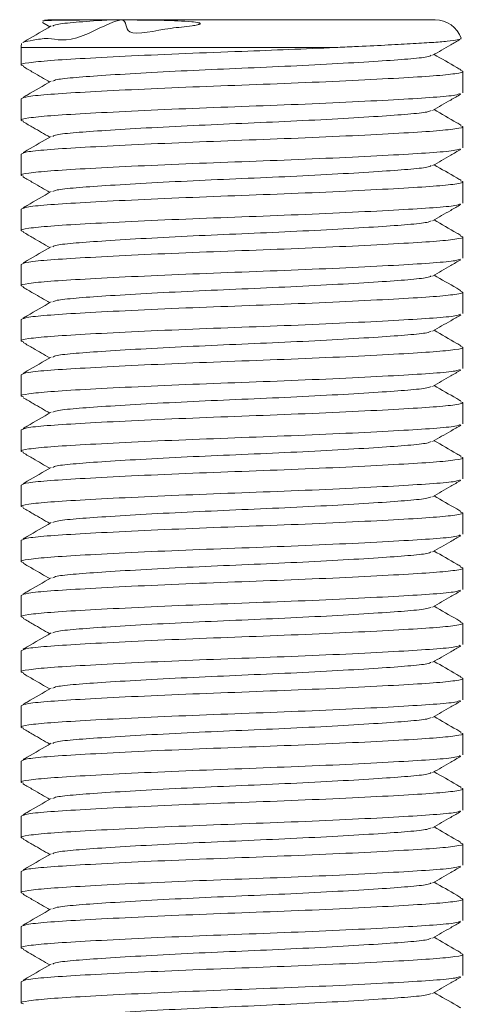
# Model space of a CAD drawing. Header units: millimetres. Extents: x 8 to 270, y 10 to 208.
# Tile 10 of 14: x 148.15 to 151.37, y 122.13 to 129.27. Entities that reach past the tile are written whole.
import ezdxf

# ---------------------------------------------------------------- set-up
doc = ezdxf.new("R2010")
doc.units = ezdxf.units.MM

msp = doc.modelspace()

# ---------------------------------------------------------------- linework, layer by layer
at = {"color": 7, "linetype": 'Continuous', "lineweight": 15}
for p, q in [((148.3578, 129.2661), (148.673, 129.2661)), ((148.8851, 129.2661), (151.1578, 129.2661)), ((148.312, 129.2469), (148.365, 129.2162)), ((151.3428, 129.1321), (151.3463, 129.1301)), ((148.1578, 129.0661), (148.1578, 128.9386)), ((151.3578, 128.7386), (151.3578, 128.8939)), ((148.1578, 128.6939), (148.1578, 128.5386)), ((151.3578, 128.3386), (151.3578, 128.4939)), ((148.1578, 128.2939), (148.1578, 128.1386)), ((151.3578, 127.9386), (151.3578, 128.0939)), ((148.1578, 127.8939), (148.1578, 127.7386)), ((151.3578, 127.5386), (151.3578, 127.6939)), ((148.1578, 127.4939), (148.1578, 127.3386)), ((151.3578, 127.1386), (151.3578, 127.2939)), ((148.1578, 127.0939), (148.1578, 126.9386)), ((151.3578, 126.7386), (151.3578, 126.8939)), ((148.1578, 126.6939), (148.1578, 126.5386)), ((151.3578, 126.3386), (151.3578, 126.4939)), ((148.1578, 126.2939), (148.1578, 126.1386)), ((151.3578, 125.9386), (151.3578, 126.0939)), ((148.1578, 125.8939), (148.1578, 125.7386)), ((151.3578, 125.5386), (151.3578, 125.6939)), ((148.1578, 125.4939), (148.1578, 125.3386)), ((151.3578, 125.1386), (151.3578, 125.2939)), ((148.1578, 125.0939), (148.1578, 124.9386)), ((151.3578, 124.7386), (151.3578, 124.8939)), ((148.1578, 124.6939), (148.1578, 124.5386)), ((151.3578, 124.3386), (151.3578, 124.4939)), ((148.1578, 124.2939), (148.1578, 124.1386)), ((151.3578, 123.9386), (151.3578, 124.0939)), ((148.1578, 123.8939), (148.1578, 123.7386)), ((151.3578, 123.5386), (151.3578, 123.6939)), ((148.1578, 123.4939), (148.1578, 123.3386)), ((151.3578, 123.1386), (151.3578, 123.2939)), ((148.1578, 123.0939), (148.1578, 122.9386)), ((151.3578, 122.7386), (151.3578, 122.8939)), ((148.1578, 122.6939), (148.1578, 122.5386)), ((151.3578, 122.3386), (151.3578, 122.4939)), ((148.1578, 122.2939), (148.1578, 122.1386))]:
    msp.add_line(p, q, dxfattribs=at)
at = {"color": 8, "linetype": 'Continuous', "lineweight": 15}
msp.add_line((150.4342, 129.0661), (148.1578, 129.0661), dxfattribs=at)
at = {"color": 7, "linetype": 'Continuous', "lineweight": 15}
for centre, start, end in [((148.3578, 129.0661), 90, 98.64943), ((151.1578, 129.0661), 19.54783, 90), ((148.3578, 129.0661), 171.57423, 180)]:
    msp.add_arc(centre, 0.2, start, end, dxfattribs=at)
for points, knots in [([(148.1717, 129.101), (148.1739, 129.1029), (148.181, 129.109), (148.238, 129.1162), (148.377, 129.1467), (148.5139, 129.08), (148.9536, 129.3367), (148.8795, 129.1241), (149.1988, 129.2072), (149.3569, 129.2164), (149.4266, 129.2283), (149.4445, 129.2331), (149.4506, 129.2354), (149.4538, 129.2372), (149.4553, 129.2387), (149.4557, 129.2401), (149.4551, 129.2416), (149.4518, 129.244), (149.4327, 129.2495), (149.3443, 129.2582), (149.143, 129.265), (148.9847, 129.2657), (148.8851, 129.2661)], [0, 0, 0, 0, 0.041255, 0.132304, 0.226012, 0.373955, 0.478714, 0.57114, 0.682273, 0.737667, 0.751501, 0.755197, 0.757341, 0.758657, 0.759627, 0.760604, 0.761472, 0.763055, 0.767524, 0.787411, 0.866208, 1, 1, 1, 1]), ([(148.673, 129.2661), (148.5905, 129.2657), (148.4255, 129.2649), (148.3082, 129.2612), (148.315, 129.2579), (148.3169, 129.257)], [0, 0, 0, 0, 0.414403, 0.828101, 1, 1, 1, 1]), ([(148.7833, 129.2661), (148.7794, 129.2658), (148.6914, 129.2601), (148.5447, 129.2496), (148.411, 129.2357), (148.3935, 129.2261), (148.3863, 129.2222)], [0, 0, 0, 0, 0.016693, 0.383068, 0.749443, 1, 1, 1, 1]), ([(148.3755, 129.2223), (148.3176, 129.1887), (148.2492, 129.1491), (148.1808, 129.1095), (148.1703, 129.1035)], [0, 0, 0, 0, 0.8466724, 1, 1, 1, 1]), ([(151.338, 129.1274), (151.3332, 129.1252), (151.3213, 129.1199), (151.2517, 129.1114), (151.1376, 129.1027), (150.9844, 129.0936), (150.7952, 129.0834), (150.608, 129.0741), (150.4808, 129.0683), (150.4342, 129.0661)], [0, 0, 0, 0, 0.110149, 0.270939, 0.4272, 0.587948, 0.744998, 0.9066, 1, 1, 1, 1]), ([(151.1396, 129.0099), (151.1832, 129.0351), (151.2497, 129.0737), (151.3163, 129.1122), (151.3391, 129.1254)], [0, 0, 0, 0, 0.656399, 1, 1, 1, 1]), ([(150.4342, 129.0661), (150.3237, 129.0612), (150.1064, 129.0515), (149.7348, 129.0377), (149.3415, 129.0229), (148.9482, 129.0052), (148.612, 128.9876), (148.3555, 128.9719), (148.2001, 128.9562), (148.1385, 128.9426), (148.1682, 128.9349), (148.1753, 128.9331)], [0, 0, 0, 0, 0.10627, 0.209006, 0.33208, 0.459509, 0.586939, 0.710012, 0.833086, 0.960515, 1, 1, 1, 1]), ([(151.1285, 129.01), (151.1215, 129.0061), (151.1039, 128.9966), (150.9709, 128.9829), (150.7528, 128.9672), (150.4599, 128.9496), (150.1191, 128.9319), (149.7578, 128.9162), (149.3965, 128.9005), (149.0557, 128.8829), (148.7628, 128.8652), (148.5446, 128.8495), (148.411, 128.8357), (148.3935, 128.8261), (148.3863, 128.8222)], [0, 0, 0, 0, 0.057975, 0.144993, 0.232012, 0.322113, 0.412214, 0.499232, 0.586251, 0.676352, 0.766453, 0.853472, 0.94049, 1, 1, 1, 1]), ([(151.3445, 128.904), (151.3345, 128.9098), (151.2698, 128.9472), (151.2052, 128.9846), (151.1506, 129.0163)], [0, 0, 0, 0, 0.155595, 1, 1, 1, 1]), ([(148.1722, 128.9279), (148.1964, 128.9139), (148.2607, 128.8767), (148.3249, 128.8394), (148.365, 128.8162)], [0, 0, 0, 0, 0.376332, 1, 1, 1, 1]), ([(148.1578, 128.6939), (148.1688, 128.6998), (148.1903, 128.7115), (148.3581, 128.7272), (148.6113, 128.7429), (148.9484, 128.7606), (149.3414, 128.7782), (149.7578, 128.7939), (150.1742, 128.8096), (150.5674, 128.8272), (150.9036, 128.8449), (151.1602, 128.8606), (151.3153, 128.8762), (151.3771, 128.8897), (151.3481, 128.8972), (151.3416, 128.8989)], [0, 0, 0, 0, 0.082767, 0.162705, 0.242643, 0.32541, 0.408177, 0.488115, 0.568053, 0.65082, 0.733587, 0.813525, 0.893463, 0.97623, 1, 1, 1, 1]), ([(148.3755, 128.8223), (148.3176, 128.7887), (148.2497, 128.7494), (148.1818, 128.7102), (148.1719, 128.7044)], [0, 0, 0, 0, 0.853267, 1, 1, 1, 1]), ([(151.3399, 128.733), (151.3314, 128.7289), (151.3111, 128.7192), (151.1563, 128.7052), (150.9047, 128.6895), (150.5671, 128.6719), (150.1743, 128.6542), (149.7578, 128.6386), (149.3414, 128.6229), (148.9482, 128.6052), (148.612, 128.5876), (148.3555, 128.5719), (148.2001, 128.5562), (148.1385, 128.5426), (148.1682, 128.5349), (148.1753, 128.5331)], [0, 0, 0, 0, 0.05785, 0.139792, 0.221734, 0.306576, 0.391418, 0.47336, 0.555301, 0.640143, 0.724986, 0.806927, 0.888869, 0.973711, 1, 1, 1, 1]), ([(151.1396, 128.6099), (151.1832, 128.6351), (151.251, 128.6744), (151.3188, 128.7137), (151.343, 128.7276)], [0, 0, 0, 0, 0.6439988, 1, 1, 1, 1]), ([(151.1285, 128.61), (151.1215, 128.6061), (151.1039, 128.5966), (150.9709, 128.5829), (150.7528, 128.5672), (150.4599, 128.5496), (150.1191, 128.5319), (149.7578, 128.5162), (149.3965, 128.5005), (149.0557, 128.4829), (148.7628, 128.4652), (148.5446, 128.4495), (148.411, 128.4357), (148.3935, 128.4261), (148.3863, 128.4222)], [0, 0, 0, 0, 0.057975, 0.144993, 0.232012, 0.322113, 0.412214, 0.499232, 0.586251, 0.676352, 0.766453, 0.853472, 0.94049, 1, 1, 1, 1]), ([(151.3445, 128.504), (151.3345, 128.5098), (151.2698, 128.5472), (151.2052, 128.5846), (151.1506, 128.6163)], [0, 0, 0, 0, 0.155595, 1, 1, 1, 1]), ([(148.1578, 128.2939), (148.1688, 128.2998), (148.1903, 128.3115), (148.3581, 128.3272), (148.6113, 128.3429), (148.9484, 128.3606), (149.3414, 128.3782), (149.7578, 128.3939), (150.1742, 128.4096), (150.5674, 128.4272), (150.9036, 128.4449), (151.1602, 128.4606), (151.3153, 128.4762), (151.3771, 128.4897), (151.3481, 128.4972), (151.3416, 128.4989)], [0, 0, 0, 0, 0.0827671, 0.162705, 0.2426428, 0.32541, 0.4081771, 0.488115, 0.5680528, 0.6508199, 0.7335871, 0.8135249, 0.8934628, 0.9762299, 1, 1, 1, 1]), ([(148.1722, 128.5279), (148.1964, 128.5139), (148.2607, 128.4767), (148.3249, 128.4394), (148.365, 128.4162)], [0, 0, 0, 0, 0.376332, 1, 1, 1, 1]), ([(148.3755, 128.4223), (148.3176, 128.3887), (148.2497, 128.3494), (148.1818, 128.3102), (148.1719, 128.3044)], [0, 0, 0, 0, 0.853267, 1, 1, 1, 1]), ([(151.3399, 128.333), (151.3314, 128.3289), (151.3111, 128.3192), (151.1563, 128.3052), (150.9047, 128.2895), (150.5671, 128.2719), (150.1743, 128.2542), (149.7578, 128.2386), (149.3414, 128.2229), (148.9482, 128.2052), (148.612, 128.1876), (148.3555, 128.1719), (148.2001, 128.1562), (148.1385, 128.1426), (148.1682, 128.1349), (148.1753, 128.1331)], [0, 0, 0, 0, 0.05785, 0.139792, 0.221734, 0.306576, 0.391418, 0.47336, 0.555301, 0.640143, 0.724986, 0.806927, 0.888869, 0.973711, 1, 1, 1, 1]), ([(151.1396, 128.2099), (151.1832, 128.2351), (151.251, 128.2744), (151.3188, 128.3137), (151.343, 128.3276)], [0, 0, 0, 0, 0.643999, 1, 1, 1, 1]), ([(151.1285, 128.21), (151.1215, 128.2061), (151.1039, 128.1966), (150.9709, 128.1829), (150.7528, 128.1672), (150.4599, 128.1496), (150.1191, 128.1319), (149.7578, 128.1162), (149.3965, 128.1005), (149.0557, 128.0829), (148.7628, 128.0652), (148.5446, 128.0495), (148.411, 128.0357), (148.3935, 128.0261), (148.3863, 128.0222)], [0, 0, 0, 0, 0.0579751, 0.1449933, 0.2320115, 0.3221129, 0.4122143, 0.4992325, 0.5862507, 0.676352, 0.7664534, 0.8534716, 0.9404898, 1, 1, 1, 1]), ([(151.3445, 128.104), (151.3345, 128.1098), (151.2698, 128.1472), (151.2052, 128.1846), (151.1506, 128.2163)], [0, 0, 0, 0, 0.155595, 1, 1, 1, 1]), ([(148.1722, 128.1279), (148.1964, 128.1139), (148.2607, 128.0767), (148.3249, 128.0394), (148.365, 128.0162)], [0, 0, 0, 0, 0.376332, 1, 1, 1, 1]), ([(148.1578, 127.8939), (148.1688, 127.8998), (148.1903, 127.9115), (148.3581, 127.9272), (148.6113, 127.9429), (148.9484, 127.9606), (149.3414, 127.9782), (149.7578, 127.9939), (150.1742, 128.0096), (150.5674, 128.0272), (150.9036, 128.0449), (151.1602, 128.0606), (151.3153, 128.0762), (151.3771, 128.0897), (151.3481, 128.0972), (151.3416, 128.0989)], [0, 0, 0, 0, 0.082767, 0.162705, 0.242643, 0.32541, 0.408177, 0.488115, 0.568053, 0.65082, 0.733587, 0.813525, 0.893463, 0.97623, 1, 1, 1, 1]), ([(148.3755, 128.0223), (148.3176, 127.9887), (148.2497, 127.9494), (148.1818, 127.9102), (148.1719, 127.9044)], [0, 0, 0, 0, 0.853267, 1, 1, 1, 1]), ([(151.3399, 127.933), (151.3314, 127.9289), (151.3111, 127.9192), (151.1563, 127.9052), (150.9047, 127.8895), (150.5671, 127.8719), (150.1743, 127.8542), (149.7578, 127.8386), (149.3414, 127.8229), (148.9482, 127.8052), (148.612, 127.7876), (148.3555, 127.7719), (148.2001, 127.7562), (148.1385, 127.7426), (148.1682, 127.7349), (148.1753, 127.7331)], [0, 0, 0, 0, 0.0578498, 0.1397917, 0.2217336, 0.3065756, 0.3914177, 0.4733595, 0.5553014, 0.6401435, 0.7249855, 0.8069274, 0.8888693, 0.9737113, 1, 1, 1, 1]), ([(151.1396, 127.8099), (151.1832, 127.8351), (151.251, 127.8744), (151.3188, 127.9137), (151.343, 127.9276)], [0, 0, 0, 0, 0.643999, 1, 1, 1, 1]), ([(151.1285, 127.81), (151.1215, 127.8061), (151.1039, 127.7966), (150.9709, 127.7829), (150.7528, 127.7672), (150.4599, 127.7496), (150.1191, 127.7319), (149.7578, 127.7162), (149.3965, 127.7005), (149.0557, 127.6829), (148.7628, 127.6652), (148.5446, 127.6495), (148.411, 127.6357), (148.3935, 127.6261), (148.3863, 127.6222)], [0, 0, 0, 0, 0.057975, 0.144993, 0.232012, 0.322113, 0.412214, 0.499232, 0.586251, 0.676352, 0.766453, 0.853472, 0.94049, 1, 1, 1, 1]), ([(151.3445, 127.704), (151.3345, 127.7098), (151.2698, 127.7472), (151.2052, 127.7846), (151.1506, 127.8163)], [0, 0, 0, 0, 0.155595, 1, 1, 1, 1]), ([(148.1578, 127.4939), (148.1688, 127.4998), (148.1903, 127.5115), (148.3581, 127.5272), (148.6113, 127.5429), (148.9484, 127.5606), (149.3414, 127.5782), (149.7578, 127.5939), (150.1742, 127.6096), (150.5674, 127.6272), (150.9036, 127.6449), (151.1602, 127.6606), (151.3153, 127.6762), (151.3771, 127.6897), (151.3481, 127.6972), (151.3416, 127.6989)], [0, 0, 0, 0, 0.082767, 0.162705, 0.242643, 0.32541, 0.408177, 0.488115, 0.568053, 0.65082, 0.733587, 0.813525, 0.893463, 0.97623, 1, 1, 1, 1]), ([(148.1722, 127.7279), (148.1964, 127.7139), (148.2607, 127.6767), (148.3249, 127.6394), (148.365, 127.6162)], [0, 0, 0, 0, 0.376332, 1, 1, 1, 1]), ([(148.3755, 127.6223), (148.3176, 127.5887), (148.2497, 127.5494), (148.1818, 127.5102), (148.1719, 127.5044)], [0, 0, 0, 0, 0.853267, 1, 1, 1, 1]), ([(151.3399, 127.533), (151.3314, 127.5289), (151.3111, 127.5192), (151.1563, 127.5052), (150.9047, 127.4895), (150.5671, 127.4719), (150.1743, 127.4542), (149.7578, 127.4386), (149.3414, 127.4229), (148.9482, 127.4052), (148.612, 127.3876), (148.3555, 127.3719), (148.2001, 127.3562), (148.1385, 127.3426), (148.1682, 127.3349), (148.1753, 127.3331)], [0, 0, 0, 0, 0.05785, 0.139792, 0.221734, 0.306576, 0.391418, 0.47336, 0.555301, 0.640143, 0.724986, 0.806927, 0.888869, 0.973711, 1, 1, 1, 1]), ([(151.1396, 127.4099), (151.1832, 127.4351), (151.251, 127.4744), (151.3188, 127.5137), (151.343, 127.5276)], [0, 0, 0, 0, 0.6439988, 1, 1, 1, 1]), ([(151.1285, 127.41), (151.1215, 127.4061), (151.1039, 127.3966), (150.9709, 127.3829), (150.7528, 127.3672), (150.4599, 127.3496), (150.1191, 127.3319), (149.7578, 127.3162), (149.3965, 127.3005), (149.0557, 127.2829), (148.7628, 127.2652), (148.5446, 127.2495), (148.411, 127.2357), (148.3935, 127.2261), (148.3863, 127.2222)], [0, 0, 0, 0, 0.0579751, 0.1449933, 0.2320115, 0.3221129, 0.4122143, 0.4992325, 0.5862507, 0.676352, 0.7664534, 0.8534716, 0.9404898, 1, 1, 1, 1]), ([(151.3445, 127.304), (151.3345, 127.3098), (151.2698, 127.3472), (151.2052, 127.3846), (151.1506, 127.4163)], [0, 0, 0, 0, 0.1555953, 1, 1, 1, 1]), ([(148.1578, 127.0939), (148.1688, 127.0998), (148.1903, 127.1115), (148.3581, 127.1272), (148.6113, 127.1429), (148.9484, 127.1606), (149.3414, 127.1782), (149.7578, 127.1939), (150.1742, 127.2096), (150.5674, 127.2272), (150.9036, 127.2449), (151.1602, 127.2606), (151.3153, 127.2762), (151.3771, 127.2897), (151.3481, 127.2972), (151.3416, 127.2989)], [0, 0, 0, 0, 0.082767, 0.162705, 0.242643, 0.32541, 0.408177, 0.488115, 0.568053, 0.65082, 0.733587, 0.813525, 0.893463, 0.97623, 1, 1, 1, 1]), ([(148.1722, 127.3279), (148.1964, 127.3139), (148.2607, 127.2767), (148.3249, 127.2394), (148.365, 127.2162)], [0, 0, 0, 0, 0.376332, 1, 1, 1, 1]), ([(148.3755, 127.2223), (148.3176, 127.1887), (148.2497, 127.1494), (148.1818, 127.1102), (148.1719, 127.1044)], [0, 0, 0, 0, 0.853267, 1, 1, 1, 1]), ([(151.3399, 127.133), (151.3314, 127.1289), (151.3111, 127.1192), (151.1563, 127.1052), (150.9047, 127.0895), (150.5671, 127.0719), (150.1743, 127.0542), (149.7578, 127.0386), (149.3414, 127.0229), (148.9482, 127.0052), (148.612, 126.9876), (148.3555, 126.9719), (148.2001, 126.9562), (148.1385, 126.9426), (148.1682, 126.9349), (148.1753, 126.9331)], [0, 0, 0, 0, 0.05785, 0.139792, 0.221734, 0.306576, 0.391418, 0.47336, 0.555301, 0.640143, 0.724986, 0.806927, 0.888869, 0.973711, 1, 1, 1, 1]), ([(151.1396, 127.0099), (151.1832, 127.0351), (151.251, 127.0744), (151.3188, 127.1137), (151.343, 127.1276)], [0, 0, 0, 0, 0.643999, 1, 1, 1, 1]), ([(151.1285, 127.01), (151.1215, 127.0061), (151.1039, 126.9966), (150.9709, 126.9829), (150.7528, 126.9672), (150.4599, 126.9496), (150.1191, 126.9319), (149.7578, 126.9162), (149.3965, 126.9005), (149.0557, 126.8829), (148.7628, 126.8652), (148.5446, 126.8495), (148.411, 126.8357), (148.3935, 126.8261), (148.3863, 126.8222)], [0, 0, 0, 0, 0.057975, 0.144993, 0.232012, 0.322113, 0.412214, 0.499232, 0.586251, 0.676352, 0.766453, 0.853472, 0.94049, 1, 1, 1, 1]), ([(151.3445, 126.904), (151.3345, 126.9098), (151.2698, 126.9472), (151.2052, 126.9846), (151.1506, 127.0163)], [0, 0, 0, 0, 0.155595, 1, 1, 1, 1]), ([(148.1722, 126.9279), (148.1964, 126.9139), (148.2607, 126.8767), (148.3249, 126.8394), (148.365, 126.8162)], [0, 0, 0, 0, 0.376332, 1, 1, 1, 1]), ([(148.1578, 126.6939), (148.1688, 126.6998), (148.1903, 126.7115), (148.3581, 126.7272), (148.6113, 126.7429), (148.9484, 126.7606), (149.3414, 126.7782), (149.7578, 126.7939), (150.1742, 126.8096), (150.5674, 126.8272), (150.9036, 126.8449), (151.1602, 126.8606), (151.3153, 126.8762), (151.3771, 126.8897), (151.3481, 126.8972), (151.3416, 126.8989)], [0, 0, 0, 0, 0.082767, 0.162705, 0.242643, 0.32541, 0.408177, 0.488115, 0.568053, 0.65082, 0.733587, 0.813525, 0.893463, 0.97623, 1, 1, 1, 1]), ([(148.3755, 126.8223), (148.3176, 126.7887), (148.2497, 126.7494), (148.1818, 126.7102), (148.1719, 126.7044)], [0, 0, 0, 0, 0.853267, 1, 1, 1, 1]), ([(151.3399, 126.733), (151.3314, 126.7289), (151.3111, 126.7192), (151.1563, 126.7052), (150.9047, 126.6895), (150.5671, 126.6719), (150.1743, 126.6542), (149.7578, 126.6386), (149.3414, 126.6229), (148.9482, 126.6052), (148.612, 126.5876), (148.3555, 126.5719), (148.2001, 126.5562), (148.1385, 126.5426), (148.1682, 126.5349), (148.1753, 126.5331)], [0, 0, 0, 0, 0.05785, 0.139792, 0.221734, 0.306576, 0.391418, 0.47336, 0.555301, 0.640143, 0.724986, 0.806927, 0.888869, 0.973711, 1, 1, 1, 1]), ([(151.1396, 126.6099), (151.1832, 126.6351), (151.251, 126.6744), (151.3188, 126.7137), (151.343, 126.7276)], [0, 0, 0, 0, 0.643999, 1, 1, 1, 1]), ([(151.1285, 126.61), (151.1215, 126.6061), (151.1039, 126.5966), (150.9709, 126.5829), (150.7528, 126.5672), (150.4599, 126.5496), (150.1191, 126.5319), (149.7578, 126.5162), (149.3965, 126.5005), (149.0557, 126.4829), (148.7628, 126.4652), (148.5446, 126.4495), (148.411, 126.4357), (148.3935, 126.4261), (148.3863, 126.4222)], [0, 0, 0, 0, 0.057975, 0.144993, 0.232012, 0.322113, 0.412214, 0.499232, 0.586251, 0.676352, 0.766453, 0.853472, 0.94049, 1, 1, 1, 1]), ([(151.3445, 126.504), (151.3345, 126.5098), (151.2698, 126.5472), (151.2052, 126.5846), (151.1506, 126.6163)], [0, 0, 0, 0, 0.1555953, 1, 1, 1, 1]), ([(148.1578, 126.2939), (148.1688, 126.2998), (148.1903, 126.3115), (148.3581, 126.3272), (148.6113, 126.3429), (148.9484, 126.3606), (149.3414, 126.3782), (149.7578, 126.3939), (150.1742, 126.4096), (150.5674, 126.4272), (150.9036, 126.4449), (151.1602, 126.4606), (151.3153, 126.4762), (151.3771, 126.4897), (151.3481, 126.4972), (151.3416, 126.4989)], [0, 0, 0, 0, 0.082767, 0.162705, 0.242643, 0.32541, 0.408177, 0.488115, 0.568053, 0.65082, 0.733587, 0.813525, 0.893463, 0.97623, 1, 1, 1, 1]), ([(148.1722, 126.5279), (148.1964, 126.5139), (148.2607, 126.4767), (148.3249, 126.4394), (148.365, 126.4162)], [0, 0, 0, 0, 0.376332, 1, 1, 1, 1]), ([(148.3755, 126.4223), (148.3176, 126.3887), (148.2497, 126.3494), (148.1818, 126.3102), (148.1719, 126.3044)], [0, 0, 0, 0, 0.853267, 1, 1, 1, 1]), ([(151.3399, 126.333), (151.3314, 126.3289), (151.3111, 126.3192), (151.1563, 126.3052), (150.9047, 126.2895), (150.5671, 126.2719), (150.1743, 126.2542), (149.7578, 126.2386), (149.3414, 126.2229), (148.9482, 126.2052), (148.612, 126.1876), (148.3555, 126.1719), (148.2001, 126.1562), (148.1385, 126.1426), (148.1682, 126.1349), (148.1753, 126.1331)], [0, 0, 0, 0, 0.05785, 0.139792, 0.221734, 0.306576, 0.391418, 0.47336, 0.555301, 0.640143, 0.724986, 0.806927, 0.888869, 0.973711, 1, 1, 1, 1]), ([(151.1396, 126.2099), (151.1832, 126.2351), (151.251, 126.2744), (151.3188, 126.3137), (151.343, 126.3276)], [0, 0, 0, 0, 0.643999, 1, 1, 1, 1]), ([(151.1285, 126.21), (151.1215, 126.2061), (151.1039, 126.1966), (150.9709, 126.1829), (150.7528, 126.1672), (150.4599, 126.1496), (150.1191, 126.1319), (149.7578, 126.1162), (149.3965, 126.1005), (149.0557, 126.0829), (148.7628, 126.0652), (148.5446, 126.0495), (148.411, 126.0357), (148.3935, 126.0261), (148.3863, 126.0222)], [0, 0, 0, 0, 0.057975, 0.144993, 0.232012, 0.322113, 0.412214, 0.499232, 0.586251, 0.676352, 0.766453, 0.853472, 0.94049, 1, 1, 1, 1]), ([(151.3445, 126.104), (151.3345, 126.1098), (151.2698, 126.1472), (151.2052, 126.1846), (151.1506, 126.2163)], [0, 0, 0, 0, 0.155595, 1, 1, 1, 1]), ([(148.1722, 126.1279), (148.1964, 126.1139), (148.2607, 126.0767), (148.3249, 126.0394), (148.365, 126.0162)], [0, 0, 0, 0, 0.376332, 1, 1, 1, 1]), ([(148.1578, 125.8939), (148.1688, 125.8998), (148.1903, 125.9115), (148.3581, 125.9272), (148.6113, 125.9429), (148.9484, 125.9606), (149.3414, 125.9782), (149.7578, 125.9939), (150.1742, 126.0096), (150.5674, 126.0272), (150.9036, 126.0449), (151.1602, 126.0606), (151.3153, 126.0762), (151.3771, 126.0897), (151.3481, 126.0972), (151.3416, 126.0989)], [0, 0, 0, 0, 0.082767, 0.162705, 0.242643, 0.32541, 0.408177, 0.488115, 0.568053, 0.65082, 0.733587, 0.813525, 0.893463, 0.97623, 1, 1, 1, 1]), ([(148.3755, 126.0223), (148.3176, 125.9887), (148.2497, 125.9494), (148.1818, 125.9102), (148.1719, 125.9044)], [0, 0, 0, 0, 0.853267, 1, 1, 1, 1]), ([(151.3399, 125.933), (151.3314, 125.9289), (151.3111, 125.9192), (151.1563, 125.9052), (150.9047, 125.8895), (150.5671, 125.8719), (150.1743, 125.8542), (149.7578, 125.8386), (149.3414, 125.8229), (148.9482, 125.8052), (148.612, 125.7876), (148.3555, 125.7719), (148.2001, 125.7562), (148.1385, 125.7426), (148.1682, 125.7349), (148.1753, 125.7331)], [0, 0, 0, 0, 0.05785, 0.139792, 0.221734, 0.306576, 0.391418, 0.47336, 0.555301, 0.640143, 0.724986, 0.806927, 0.888869, 0.973711, 1, 1, 1, 1]), ([(151.1396, 125.8099), (151.1832, 125.8351), (151.251, 125.8744), (151.3188, 125.9137), (151.343, 125.9276)], [0, 0, 0, 0, 0.643999, 1, 1, 1, 1]), ([(151.1285, 125.81), (151.1215, 125.8061), (151.1039, 125.7966), (150.9709, 125.7829), (150.7528, 125.7672), (150.4599, 125.7496), (150.1191, 125.7319), (149.7578, 125.7162), (149.3965, 125.7005), (149.0557, 125.6829), (148.7628, 125.6652), (148.5446, 125.6495), (148.411, 125.6357), (148.3935, 125.6261), (148.3863, 125.6222)], [0, 0, 0, 0, 0.057975, 0.144993, 0.232012, 0.322113, 0.412214, 0.499232, 0.586251, 0.676352, 0.766453, 0.853472, 0.94049, 1, 1, 1, 1]), ([(151.3445, 125.704), (151.3345, 125.7098), (151.2698, 125.7472), (151.2052, 125.7846), (151.1506, 125.8163)], [0, 0, 0, 0, 0.155595, 1, 1, 1, 1]), ([(148.1578, 125.4939), (148.1688, 125.4998), (148.1903, 125.5115), (148.3581, 125.5272), (148.6113, 125.5429), (148.9484, 125.5606), (149.3414, 125.5782), (149.7578, 125.5939), (150.1742, 125.6096), (150.5674, 125.6272), (150.9036, 125.6449), (151.1602, 125.6606), (151.3153, 125.6762), (151.3771, 125.6897), (151.3481, 125.6972), (151.3416, 125.6989)], [0, 0, 0, 0, 0.082767, 0.162705, 0.242643, 0.32541, 0.408177, 0.488115, 0.568053, 0.65082, 0.733587, 0.813525, 0.893463, 0.97623, 1, 1, 1, 1]), ([(148.1722, 125.7279), (148.1964, 125.7139), (148.2607, 125.6767), (148.3249, 125.6394), (148.365, 125.6162)], [0, 0, 0, 0, 0.376332, 1, 1, 1, 1]), ([(148.3755, 125.6223), (148.3176, 125.5887), (148.2497, 125.5494), (148.1818, 125.5102), (148.1719, 125.5044)], [0, 0, 0, 0, 0.853267, 1, 1, 1, 1]), ([(151.3399, 125.533), (151.3314, 125.5289), (151.3111, 125.5192), (151.1563, 125.5052), (150.9047, 125.4895), (150.5671, 125.4719), (150.1743, 125.4542), (149.7578, 125.4386), (149.3414, 125.4229), (148.9482, 125.4052), (148.612, 125.3876), (148.3555, 125.3719), (148.2001, 125.3562), (148.1385, 125.3426), (148.1682, 125.3349), (148.1753, 125.3331)], [0, 0, 0, 0, 0.05785, 0.139792, 0.221734, 0.306576, 0.391418, 0.47336, 0.555301, 0.640143, 0.724986, 0.806927, 0.888869, 0.973711, 1, 1, 1, 1]), ([(151.1396, 125.4099), (151.1832, 125.4351), (151.251, 125.4744), (151.3188, 125.5137), (151.343, 125.5276)], [0, 0, 0, 0, 0.643999, 1, 1, 1, 1]), ([(151.1285, 125.41), (151.1215, 125.4061), (151.1039, 125.3966), (150.9709, 125.3829), (150.7528, 125.3672), (150.4599, 125.3496), (150.1191, 125.3319), (149.7578, 125.3162), (149.3965, 125.3005), (149.0557, 125.2829), (148.7628, 125.2652), (148.5446, 125.2495), (148.411, 125.2357), (148.3935, 125.2261), (148.3863, 125.2222)], [0, 0, 0, 0, 0.057975, 0.144993, 0.232012, 0.322113, 0.412214, 0.499232, 0.586251, 0.676352, 0.766453, 0.853472, 0.94049, 1, 1, 1, 1]), ([(151.3445, 125.304), (151.3345, 125.3098), (151.2698, 125.3472), (151.2052, 125.3846), (151.1506, 125.4163)], [0, 0, 0, 0, 0.155595, 1, 1, 1, 1]), ([(148.1578, 125.0939), (148.1688, 125.0998), (148.1903, 125.1115), (148.3581, 125.1272), (148.6113, 125.1429), (148.9484, 125.1606), (149.3414, 125.1782), (149.7578, 125.1939), (150.1742, 125.2096), (150.5674, 125.2272), (150.9036, 125.2449), (151.1602, 125.2606), (151.3153, 125.2762), (151.3771, 125.2897), (151.3481, 125.2972), (151.3416, 125.2989)], [0, 0, 0, 0, 0.082767, 0.162705, 0.242643, 0.32541, 0.408177, 0.488115, 0.568053, 0.65082, 0.733587, 0.813525, 0.893463, 0.97623, 1, 1, 1, 1]), ([(148.1722, 125.3279), (148.1964, 125.3139), (148.2607, 125.2767), (148.3249, 125.2394), (148.365, 125.2162)], [0, 0, 0, 0, 0.376332, 1, 1, 1, 1]), ([(148.3755, 125.2223), (148.3176, 125.1887), (148.2497, 125.1494), (148.1818, 125.1102), (148.1719, 125.1044)], [0, 0, 0, 0, 0.853267, 1, 1, 1, 1]), ([(151.3399, 125.133), (151.3314, 125.1289), (151.3111, 125.1192), (151.1563, 125.1052), (150.9047, 125.0895), (150.5671, 125.0719), (150.1743, 125.0542), (149.7578, 125.0386), (149.3414, 125.0229), (148.9482, 125.0052), (148.612, 124.9876), (148.3555, 124.9719), (148.2001, 124.9562), (148.1385, 124.9426), (148.1682, 124.9349), (148.1753, 124.9331)], [0, 0, 0, 0, 0.05785, 0.139792, 0.221734, 0.306576, 0.391418, 0.47336, 0.555301, 0.640143, 0.724986, 0.806927, 0.888869, 0.973711, 1, 1, 1, 1]), ([(151.1396, 125.0099), (151.1832, 125.0351), (151.251, 125.0744), (151.3188, 125.1137), (151.343, 125.1276)], [0, 0, 0, 0, 0.643999, 1, 1, 1, 1]), ([(151.1285, 125.01), (151.1215, 125.0061), (151.1039, 124.9966), (150.9709, 124.9829), (150.7528, 124.9672), (150.4599, 124.9496), (150.1191, 124.9319), (149.7578, 124.9162), (149.3965, 124.9005), (149.0557, 124.8829), (148.7628, 124.8652), (148.5446, 124.8495), (148.411, 124.8357), (148.3935, 124.8261), (148.3863, 124.8222)], [0, 0, 0, 0, 0.057975, 0.144993, 0.232012, 0.322113, 0.412214, 0.499232, 0.586251, 0.676352, 0.766453, 0.853472, 0.94049, 1, 1, 1, 1]), ([(151.3445, 124.904), (151.3345, 124.9098), (151.2698, 124.9472), (151.2052, 124.9846), (151.1506, 125.0163)], [0, 0, 0, 0, 0.155595, 1, 1, 1, 1]), ([(148.1722, 124.9279), (148.1964, 124.9139), (148.2607, 124.8767), (148.3249, 124.8394), (148.365, 124.8162)], [0, 0, 0, 0, 0.376332, 1, 1, 1, 1]), ([(148.1578, 124.6939), (148.1688, 124.6998), (148.1903, 124.7115), (148.3581, 124.7272), (148.6113, 124.7429), (148.9484, 124.7606), (149.3414, 124.7782), (149.7578, 124.7939), (150.1742, 124.8096), (150.5674, 124.8272), (150.9036, 124.8449), (151.1602, 124.8606), (151.3153, 124.8762), (151.3771, 124.8897), (151.3481, 124.8972), (151.3416, 124.8989)], [0, 0, 0, 0, 0.082767, 0.162705, 0.242643, 0.32541, 0.408177, 0.488115, 0.568053, 0.65082, 0.733587, 0.813525, 0.893463, 0.97623, 1, 1, 1, 1]), ([(148.3755, 124.8223), (148.3176, 124.7887), (148.2497, 124.7494), (148.1818, 124.7102), (148.1719, 124.7044)], [0, 0, 0, 0, 0.853267, 1, 1, 1, 1]), ([(151.3399, 124.733), (151.3314, 124.7289), (151.3111, 124.7192), (151.1563, 124.7052), (150.9047, 124.6895), (150.5671, 124.6719), (150.1743, 124.6542), (149.7578, 124.6386), (149.3414, 124.6229), (148.9482, 124.6052), (148.612, 124.5876), (148.3555, 124.5719), (148.2001, 124.5562), (148.1385, 124.5426), (148.1682, 124.5349), (148.1753, 124.5331)], [0, 0, 0, 0, 0.05785, 0.139792, 0.221734, 0.306576, 0.391418, 0.47336, 0.555301, 0.640143, 0.724986, 0.806927, 0.888869, 0.973711, 1, 1, 1, 1]), ([(151.1396, 124.6099), (151.1832, 124.6351), (151.251, 124.6744), (151.3188, 124.7137), (151.343, 124.7276)], [0, 0, 0, 0, 0.6439988, 1, 1, 1, 1]), ([(151.1285, 124.61), (151.1215, 124.6061), (151.1039, 124.5966), (150.9709, 124.5829), (150.7528, 124.5672), (150.4599, 124.5496), (150.1191, 124.5319), (149.7578, 124.5162), (149.3965, 124.5005), (149.0557, 124.4829), (148.7628, 124.4652), (148.5446, 124.4495), (148.411, 124.4357), (148.3935, 124.4261), (148.3863, 124.4222)], [0, 0, 0, 0, 0.057975, 0.144993, 0.232012, 0.322113, 0.412214, 0.499232, 0.586251, 0.676352, 0.766453, 0.853472, 0.94049, 1, 1, 1, 1]), ([(151.3445, 124.504), (151.3345, 124.5098), (151.2698, 124.5472), (151.2052, 124.5846), (151.1506, 124.6163)], [0, 0, 0, 0, 0.155595, 1, 1, 1, 1]), ([(148.1578, 124.2939), (148.1688, 124.2998), (148.1903, 124.3115), (148.3581, 124.3272), (148.6113, 124.3429), (148.9484, 124.3606), (149.3414, 124.3782), (149.7578, 124.3939), (150.1742, 124.4096), (150.5674, 124.4272), (150.9036, 124.4449), (151.1602, 124.4606), (151.3153, 124.4762), (151.3771, 124.4897), (151.3481, 124.4972), (151.3416, 124.4989)], [0, 0, 0, 0, 0.0827671, 0.162705, 0.2426428, 0.32541, 0.4081771, 0.488115, 0.5680528, 0.6508199, 0.7335871, 0.8135249, 0.8934628, 0.9762299, 1, 1, 1, 1]), ([(148.1722, 124.5279), (148.1964, 124.5139), (148.2607, 124.4767), (148.3249, 124.4394), (148.365, 124.4162)], [0, 0, 0, 0, 0.376332, 1, 1, 1, 1]), ([(148.3755, 124.4223), (148.3176, 124.3887), (148.2497, 124.3494), (148.1818, 124.3102), (148.1719, 124.3044)], [0, 0, 0, 0, 0.853267, 1, 1, 1, 1]), ([(151.3399, 124.333), (151.3314, 124.3289), (151.3111, 124.3192), (151.1563, 124.3052), (150.9047, 124.2895), (150.5671, 124.2719), (150.1743, 124.2542), (149.7578, 124.2386), (149.3414, 124.2229), (148.9482, 124.2052), (148.612, 124.1876), (148.3555, 124.1719), (148.2001, 124.1562), (148.1385, 124.1426), (148.1682, 124.1349), (148.1753, 124.1331)], [0, 0, 0, 0, 0.0578498, 0.1397917, 0.2217336, 0.3065756, 0.3914177, 0.4733595, 0.5553014, 0.6401435, 0.7249855, 0.8069274, 0.8888693, 0.9737113, 1, 1, 1, 1]), ([(151.1396, 124.2099), (151.1832, 124.2351), (151.251, 124.2744), (151.3188, 124.3137), (151.343, 124.3276)], [0, 0, 0, 0, 0.643999, 1, 1, 1, 1]), ([(151.1285, 124.21), (151.1215, 124.2061), (151.1039, 124.1966), (150.9709, 124.1829), (150.7528, 124.1672), (150.4599, 124.1496), (150.1191, 124.1319), (149.7578, 124.1162), (149.3965, 124.1005), (149.0557, 124.0829), (148.7628, 124.0652), (148.5446, 124.0495), (148.411, 124.0357), (148.3935, 124.0261), (148.3863, 124.0222)], [0, 0, 0, 0, 0.057975, 0.144993, 0.232012, 0.322113, 0.412214, 0.499232, 0.586251, 0.676352, 0.766453, 0.853472, 0.94049, 1, 1, 1, 1]), ([(151.3445, 124.104), (151.3345, 124.1098), (151.2698, 124.1472), (151.2052, 124.1846), (151.1506, 124.2163)], [0, 0, 0, 0, 0.155595, 1, 1, 1, 1]), ([(148.1722, 124.1279), (148.1964, 124.1139), (148.2607, 124.0767), (148.3249, 124.0394), (148.365, 124.0162)], [0, 0, 0, 0, 0.376332, 1, 1, 1, 1]), ([(148.1578, 123.8939), (148.1688, 123.8998), (148.1903, 123.9115), (148.3581, 123.9272), (148.6113, 123.9429), (148.9484, 123.9606), (149.3414, 123.9782), (149.7578, 123.9939), (150.1742, 124.0096), (150.5674, 124.0272), (150.9036, 124.0449), (151.1602, 124.0606), (151.3153, 124.0762), (151.3771, 124.0897), (151.3481, 124.0972), (151.3416, 124.0989)], [0, 0, 0, 0, 0.082767, 0.162705, 0.242643, 0.32541, 0.408177, 0.488115, 0.568053, 0.65082, 0.733587, 0.813525, 0.893463, 0.97623, 1, 1, 1, 1]), ([(148.3755, 124.0223), (148.3176, 123.9887), (148.2497, 123.9494), (148.1818, 123.9102), (148.1719, 123.9044)], [0, 0, 0, 0, 0.853267, 1, 1, 1, 1]), ([(151.3399, 123.933), (151.3314, 123.9289), (151.3111, 123.9192), (151.1563, 123.9052), (150.9047, 123.8895), (150.5671, 123.8719), (150.1743, 123.8542), (149.7578, 123.8386), (149.3414, 123.8229), (148.9482, 123.8052), (148.612, 123.7876), (148.3555, 123.7719), (148.2001, 123.7562), (148.1385, 123.7426), (148.1682, 123.7349), (148.1753, 123.7331)], [0, 0, 0, 0, 0.05785, 0.139792, 0.221734, 0.306576, 0.391418, 0.47336, 0.555301, 0.640143, 0.724986, 0.806927, 0.888869, 0.973711, 1, 1, 1, 1]), ([(151.1396, 123.8099), (151.1832, 123.8351), (151.251, 123.8744), (151.3188, 123.9137), (151.343, 123.9276)], [0, 0, 0, 0, 0.643999, 1, 1, 1, 1]), ([(151.1285, 123.81), (151.1215, 123.8061), (151.1039, 123.7966), (150.9709, 123.7829), (150.7528, 123.7672), (150.4599, 123.7496), (150.1191, 123.7319), (149.7578, 123.7162), (149.3965, 123.7005), (149.0557, 123.6829), (148.7628, 123.6652), (148.5446, 123.6495), (148.411, 123.6357), (148.3935, 123.6261), (148.3863, 123.6222)], [0, 0, 0, 0, 0.057975, 0.144993, 0.232012, 0.322113, 0.412214, 0.499232, 0.586251, 0.676352, 0.766453, 0.853472, 0.94049, 1, 1, 1, 1]), ([(151.3445, 123.704), (151.3345, 123.7098), (151.2698, 123.7472), (151.2052, 123.7846), (151.1506, 123.8163)], [0, 0, 0, 0, 0.1555953, 1, 1, 1, 1]), ([(148.1578, 123.4939), (148.1688, 123.4998), (148.1903, 123.5115), (148.3581, 123.5272), (148.6113, 123.5429), (148.9484, 123.5606), (149.3414, 123.5782), (149.7578, 123.5939), (150.1742, 123.6096), (150.5674, 123.6272), (150.9036, 123.6449), (151.1602, 123.6606), (151.3153, 123.6762), (151.3771, 123.6897), (151.3481, 123.6972), (151.3416, 123.6989)], [0, 0, 0, 0, 0.0827671, 0.162705, 0.2426428, 0.32541, 0.4081771, 0.488115, 0.5680528, 0.6508199, 0.7335871, 0.8135249, 0.8934628, 0.9762299, 1, 1, 1, 1]), ([(148.1722, 123.7279), (148.1964, 123.7139), (148.2607, 123.6767), (148.3249, 123.6394), (148.365, 123.6162)], [0, 0, 0, 0, 0.376332, 1, 1, 1, 1]), ([(148.3755, 123.6223), (148.3176, 123.5887), (148.2497, 123.5494), (148.1818, 123.5102), (148.1719, 123.5044)], [0, 0, 0, 0, 0.853267, 1, 1, 1, 1]), ([(151.3399, 123.533), (151.3314, 123.5289), (151.3111, 123.5192), (151.1563, 123.5052), (150.9047, 123.4895), (150.5671, 123.4719), (150.1743, 123.4542), (149.7578, 123.4386), (149.3414, 123.4229), (148.9482, 123.4052), (148.612, 123.3876), (148.3555, 123.3719), (148.2001, 123.3562), (148.1385, 123.3426), (148.1682, 123.3349), (148.1753, 123.3331)], [0, 0, 0, 0, 0.05785, 0.139792, 0.221734, 0.306576, 0.391418, 0.47336, 0.555301, 0.640143, 0.724986, 0.806927, 0.888869, 0.973711, 1, 1, 1, 1]), ([(151.1396, 123.4099), (151.1832, 123.4351), (151.251, 123.4744), (151.3188, 123.5137), (151.343, 123.5276)], [0, 0, 0, 0, 0.643999, 1, 1, 1, 1]), ([(151.1285, 123.41), (151.1215, 123.4061), (151.1039, 123.3966), (150.9709, 123.3829), (150.7528, 123.3672), (150.4599, 123.3496), (150.1191, 123.3319), (149.7578, 123.3162), (149.3965, 123.3005), (149.0557, 123.2829), (148.7628, 123.2652), (148.5446, 123.2495), (148.411, 123.2357), (148.3935, 123.2261), (148.3863, 123.2222)], [0, 0, 0, 0, 0.057975, 0.144993, 0.232012, 0.322113, 0.412214, 0.499232, 0.586251, 0.676352, 0.766453, 0.853472, 0.94049, 1, 1, 1, 1]), ([(151.3445, 123.304), (151.3345, 123.3098), (151.2698, 123.3472), (151.2052, 123.3846), (151.1506, 123.4163)], [0, 0, 0, 0, 0.155595, 1, 1, 1, 1]), ([(148.1578, 123.0939), (148.1688, 123.0998), (148.1903, 123.1115), (148.3581, 123.1272), (148.6113, 123.1429), (148.9484, 123.1606), (149.3414, 123.1782), (149.7578, 123.1939), (150.1742, 123.2096), (150.5674, 123.2272), (150.9036, 123.2449), (151.1602, 123.2606), (151.3153, 123.2762), (151.3771, 123.2897), (151.3481, 123.2972), (151.3416, 123.2989)], [0, 0, 0, 0, 0.082767, 0.162705, 0.242643, 0.32541, 0.408177, 0.488115, 0.568053, 0.65082, 0.733587, 0.813525, 0.893463, 0.97623, 1, 1, 1, 1]), ([(148.1722, 123.3279), (148.1964, 123.3139), (148.2607, 123.2767), (148.3249, 123.2394), (148.365, 123.2162)], [0, 0, 0, 0, 0.376332, 1, 1, 1, 1]), ([(148.3755, 123.2223), (148.3176, 123.1887), (148.2497, 123.1494), (148.1818, 123.1102), (148.1719, 123.1044)], [0, 0, 0, 0, 0.853267, 1, 1, 1, 1]), ([(151.3399, 123.133), (151.3314, 123.1289), (151.3111, 123.1192), (151.1563, 123.1052), (150.9047, 123.0895), (150.5671, 123.0719), (150.1743, 123.0542), (149.7578, 123.0386), (149.3414, 123.0229), (148.9482, 123.0052), (148.612, 122.9876), (148.3555, 122.9719), (148.2001, 122.9562), (148.1385, 122.9426), (148.1682, 122.9349), (148.1753, 122.9331)], [0, 0, 0, 0, 0.05785, 0.139792, 0.221734, 0.306576, 0.391418, 0.47336, 0.555301, 0.640143, 0.724986, 0.806927, 0.888869, 0.973711, 1, 1, 1, 1]), ([(151.1396, 123.0099), (151.1832, 123.0351), (151.251, 123.0744), (151.3188, 123.1137), (151.343, 123.1276)], [0, 0, 0, 0, 0.643999, 1, 1, 1, 1]), ([(151.1285, 123.01), (151.1215, 123.0061), (151.1039, 122.9966), (150.9709, 122.9829), (150.7528, 122.9672), (150.4599, 122.9496), (150.1191, 122.9319), (149.7578, 122.9162), (149.3965, 122.9005), (149.0557, 122.8829), (148.7628, 122.8652), (148.5446, 122.8495), (148.411, 122.8357), (148.3935, 122.8261), (148.3863, 122.8222)], [0, 0, 0, 0, 0.057975, 0.144993, 0.232012, 0.322113, 0.412214, 0.499232, 0.586251, 0.676352, 0.766453, 0.853472, 0.94049, 1, 1, 1, 1]), ([(151.3445, 122.904), (151.3345, 122.9098), (151.2698, 122.9472), (151.2052, 122.9846), (151.1506, 123.0163)], [0, 0, 0, 0, 0.1555953, 1, 1, 1, 1]), ([(148.1722, 122.9279), (148.1964, 122.9139), (148.2607, 122.8767), (148.3249, 122.8394), (148.365, 122.8162)], [0, 0, 0, 0, 0.376332, 1, 1, 1, 1]), ([(148.1578, 122.6939), (148.1688, 122.6998), (148.1903, 122.7115), (148.3581, 122.7272), (148.6113, 122.7429), (148.9484, 122.7606), (149.3414, 122.7782), (149.7578, 122.7939), (150.1742, 122.8096), (150.5674, 122.8272), (150.9036, 122.8449), (151.1602, 122.8606), (151.3153, 122.8762), (151.3771, 122.8897), (151.3481, 122.8972), (151.3416, 122.8989)], [0, 0, 0, 0, 0.0827671, 0.162705, 0.2426428, 0.32541, 0.4081771, 0.488115, 0.5680528, 0.6508199, 0.7335871, 0.8135249, 0.8934628, 0.9762299, 1, 1, 1, 1]), ([(148.3755, 122.8223), (148.3176, 122.7887), (148.2497, 122.7494), (148.1818, 122.7102), (148.1719, 122.7044)], [0, 0, 0, 0, 0.853267, 1, 1, 1, 1]), ([(151.3399, 122.733), (151.3314, 122.7289), (151.3111, 122.7192), (151.1563, 122.7052), (150.9047, 122.6895), (150.5671, 122.6719), (150.1743, 122.6542), (149.7578, 122.6386), (149.3414, 122.6229), (148.9482, 122.6052), (148.612, 122.5876), (148.3555, 122.5719), (148.2001, 122.5562), (148.1385, 122.5426), (148.1682, 122.5349), (148.1753, 122.5331)], [0, 0, 0, 0, 0.05785, 0.139792, 0.221734, 0.306576, 0.391418, 0.47336, 0.555301, 0.640143, 0.724986, 0.806927, 0.888869, 0.973711, 1, 1, 1, 1]), ([(151.1396, 122.6099), (151.1832, 122.6351), (151.251, 122.6744), (151.3188, 122.7137), (151.343, 122.7276)], [0, 0, 0, 0, 0.643999, 1, 1, 1, 1]), ([(151.1285, 122.61), (151.1215, 122.6061), (151.1039, 122.5966), (150.9709, 122.5829), (150.7528, 122.5672), (150.4599, 122.5496), (150.1191, 122.5319), (149.7578, 122.5162), (149.3965, 122.5005), (149.0557, 122.4829), (148.7628, 122.4652), (148.5446, 122.4495), (148.411, 122.4357), (148.3935, 122.4261), (148.3863, 122.4222)], [0, 0, 0, 0, 0.057975, 0.144993, 0.232012, 0.322113, 0.412214, 0.499232, 0.586251, 0.676352, 0.766453, 0.853472, 0.94049, 1, 1, 1, 1]), ([(151.3445, 122.504), (151.3345, 122.5098), (151.2698, 122.5472), (151.2052, 122.5846), (151.1506, 122.6163)], [0, 0, 0, 0, 0.155595, 1, 1, 1, 1]), ([(148.1578, 122.2939), (148.1688, 122.2998), (148.1903, 122.3115), (148.3581, 122.3272), (148.6113, 122.3429), (148.9484, 122.3606), (149.3414, 122.3782), (149.7578, 122.3939), (150.1742, 122.4096), (150.5674, 122.4272), (150.9036, 122.4449), (151.1602, 122.4606), (151.3153, 122.4762), (151.3771, 122.4897), (151.3481, 122.4972), (151.3416, 122.4989)], [0, 0, 0, 0, 0.0827671, 0.162705, 0.2426428, 0.32541, 0.4081771, 0.488115, 0.5680528, 0.6508199, 0.7335871, 0.8135249, 0.8934628, 0.9762299, 1, 1, 1, 1]), ([(148.1722, 122.5279), (148.1964, 122.5139), (148.2607, 122.4767), (148.3249, 122.4394), (148.365, 122.4162)], [0, 0, 0, 0, 0.376332, 1, 1, 1, 1]), ([(148.3755, 122.4223), (148.3176, 122.3887), (148.2497, 122.3494), (148.1818, 122.3102), (148.1719, 122.3044)], [0, 0, 0, 0, 0.853267, 1, 1, 1, 1]), ([(151.3399, 122.333), (151.3314, 122.3289), (151.3111, 122.3192), (151.1563, 122.3052), (150.9047, 122.2895), (150.5671, 122.2719), (150.1743, 122.2542), (149.7578, 122.2386), (149.3414, 122.2229), (148.9482, 122.2052), (148.612, 122.1876), (148.3555, 122.1719), (148.2001, 122.1562), (148.1385, 122.1426), (148.1682, 122.1349), (148.1753, 122.1331)], [0, 0, 0, 0, 0.05785, 0.139792, 0.221734, 0.306576, 0.391418, 0.47336, 0.555301, 0.640143, 0.724986, 0.806927, 0.888869, 0.973711, 1, 1, 1, 1]), ([(151.1396, 122.2099), (151.1832, 122.2351), (151.251, 122.2744), (151.3188, 122.3137), (151.343, 122.3276)], [0, 0, 0, 0, 0.643999, 1, 1, 1, 1]), ([(151.1285, 122.21), (151.1215, 122.2061), (151.1039, 122.1966), (150.9709, 122.1829), (150.7528, 122.1672), (150.4599, 122.1496), (150.1191, 122.1319), (149.7578, 122.1162), (149.3965, 122.1005), (149.0557, 122.0829), (148.7628, 122.0652), (148.5446, 122.0495), (148.411, 122.0357), (148.3935, 122.0261), (148.3863, 122.0222)], [0, 0, 0, 0, 0.057975, 0.144993, 0.232012, 0.322113, 0.412214, 0.499232, 0.586251, 0.676352, 0.766453, 0.853472, 0.94049, 1, 1, 1, 1]), ([(151.3445, 122.104), (151.3345, 122.1098), (151.2698, 122.1472), (151.2052, 122.1846), (151.1506, 122.2163)], [0, 0, 0, 0, 0.1555953, 1, 1, 1, 1])]:
    msp.add_open_spline(points, degree=3, knots=knots, dxfattribs=at)
for points in [[(148.7833, 129.2661), (148.7444, 129.2661), (148.7076, 129.2661), (148.673, 129.2661)], [(148.8851, 129.2661), (148.8494, 129.2661), (148.8155, 129.2661), (148.7833, 129.2661)]]:
    msp.add_open_spline(points, degree=3, dxfattribs=at)

doc.saveas('drawing.dxf')
